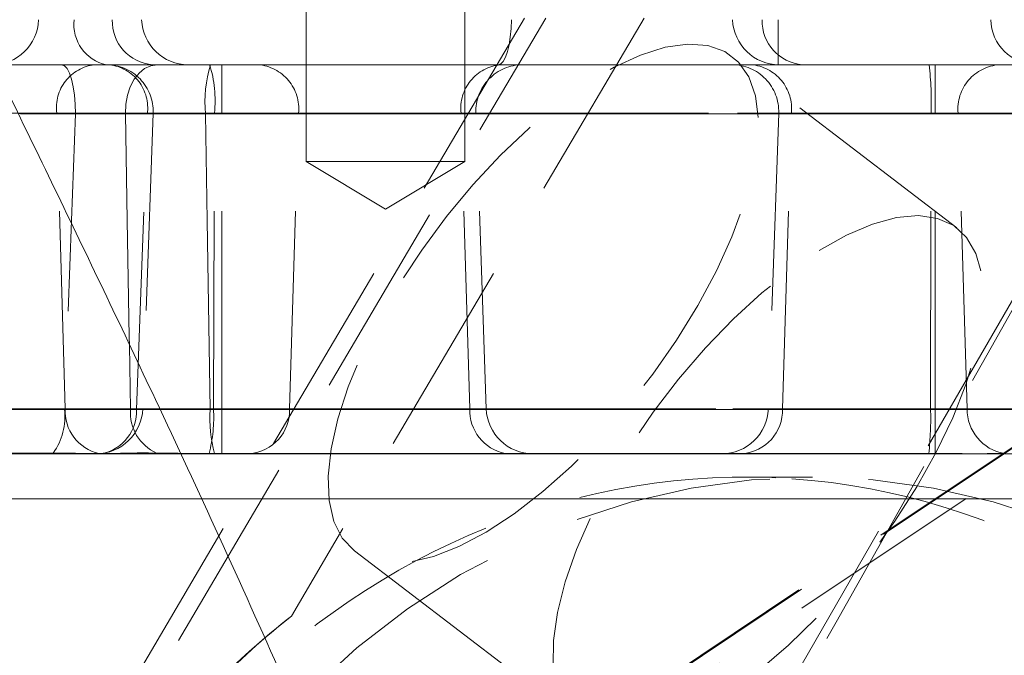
# Model space of a CAD drawing. Header units: millimetres. Extents: x 127 to 4201, y 49 to 2729.
# Tile 67 of 102: x 1306 to 1369, y 1989 to 2030. Entities that reach past the tile are written whole.
import ezdxf

# ---------------------------------------------------------------- set-up
doc = ezdxf.new("R2010")
doc.units = ezdxf.units.MM
doc.header["$LTSCALE"] = 10
doc.linetypes.add('HIDDEN', pattern=[1.905, 1.27, -0.635])

msp = doc.modelspace()

# ---------------------------------------------------------------- linework, layer by layer
at = {"color": 7, "linetype": 'HIDDEN', "lineweight": 0}
for p, q in [((1324.485, 2050.24), (1324.485, 2021.03)), ((1334.685, 2021.03), (1334.685, 2050.24)), ((1338.516, 2030.24), (1304.953, 1973.355)), ((1306.599, 1973.842), (1339.875, 2030.24)), ((1346.205, 2030.24), (1323.53, 1991.809)), ((1366.301, 2016.755), (1351.853, 2027.785)), ((1319.053, 2027.24), (1319.053, 2024.135)), ((1364.899, 2027.24), (1364.899, 2024.135)), ((1308.452, 2024.135), (1300.478, 2024.135)), ((1301.068, 2024.135), (1323.991, 2024.135)), ((1334.435, 2024.135), (1308.452, 2024.135)), ((1308.988, 2005.135), (1308.452, 2024.135)), ((1314.645, 2024.135), (1313.981, 2005.135)), ((1319.053, 2024.135), (1314.645, 2024.135)), ((1318.521, 2005.135), (1318.59, 2024.135)), ((1318.59, 2024.135), (1364.637, 2024.135)), ((1319.053, 2005.135), (1319.053, 2024.135)), ((1364.899, 2024.135), (1319.053, 2024.135)), ((1323.417, 2005.135), (1323.991, 2024.135)), ((1323.991, 2024.135), (1335.372, 2024.135)), ((1334.995, 2005.135), (1334.435, 2024.135)), ((1336.053, 2005.135), (1335.39, 2024.135)), ((1354.847, 2024.135), (1354.183, 2005.135)), ((1366.372, 2024.135), (1354.85, 2024.135)), ((1355.09, 2005.135), (1355.665, 2024.135)), ((1355.665, 2024.135), (1378.588, 2024.135)), ((1364.608, 2005.135), (1364.637, 2024.135)), ((1364.637, 2024.135), (1370.977, 2024.135)), ((1364.899, 2005.135), (1364.899, 2024.135)), ((1386.434, 2024.135), (1366.372, 2024.135)), ((1366.96, 2005.135), (1366.372, 2024.135)), ((1324.485, 2021.03), (1329.585, 2021.03)), ((1324.485, 2021.03), (1329.585, 2017.966)), ((1329.585, 2021.03), (1334.685, 2021.03)), ((1329.585, 2017.966), (1334.685, 2021.03)), ((1387.819, 2014.655), (1340.419, 1982.979)), ((1387.989, 2014.706), (1340.588, 1983.03)), ((1340.502, 1981.732), (1387.902, 2013.408)), ((1313.196, 2005.095), (1313.125, 2009.223)), ((1308.988, 2005.135), (1299.816, 2005.135)), ((1323.417, 2005.135), (1300.494, 2005.135)), ((1308.988, 2005.135), (1334.995, 2005.135)), ((1313.196, 2005.095), (1315.093, 2005.083)), ((1319.053, 2005.135), (1314, 2005.135)), ((1364.608, 2005.135), (1318.521, 2005.135)), ((1319.053, 2002.24), (1319.053, 2005.135)), ((1319.053, 2005.135), (1364.899, 2005.135)), ((1323.417, 2005.135), (1336.034, 2005.135)), ((1366.96, 2005.135), (1354.187, 2005.135)), ((1378.013, 2005.135), (1355.09, 2005.135)), ((1364.899, 2002.24), (1364.899, 2005.135)), ((1364.899, 2005.135), (1371.671, 2005.135)), ((1366.96, 2005.135), (1387.04, 2005.135)), ((1316.391, 2002.24), (1310.983, 2002.24)), ((1357.013, 2000.74), (1352.695, 2000.74)), ((1317.756, 1999.345), (1297.982, 1999.345)), ((1327.581, 1995.991), (1342.029, 1984.961))]:
    msp.add_line(p, q, dxfattribs=at)
at = {"color": 7, "linetype": 'Continuous', "lineweight": 15}
for p, q in [((1354.809, 2030.135), (1354.809, 2027.24)), ((1319.053, 2002.24), (1316.391, 2002.24)), ((1318.238, 2002.256), (1316.4, 2002.266)), ((1364.899, 2002.24), (1319.053, 2002.24)), ((1367.478, 2002.24), (1364.899, 2002.24))]:
    msp.add_line(p, q, dxfattribs=at)
at = {"color": 8, "linetype": 'Continuous', "lineweight": 15}
for p, q in [((1312.869, 2024.095), (1305.97, 2024.106)), ((1494.762, 1999.345), (1317.756, 1999.345))]:
    msp.add_line(p, q, dxfattribs=at)
at = {"color": 7, "linetype": 'HIDDEN', "lineweight": 0, "flags": 128}
for points in [[(1337.668, 2030.135), (1337.647, 2029.565), (1337.596, 2029.02), (1337.516, 2028.519), (1337.412, 2028.082), (1337.286, 2027.724), (1337.144, 2027.458), (1336.99, 2027.295), (1336.83, 2027.24)], [(1380.339, 2030.24), (1374.732, 2020.54), (1361.991, 1998.501), (1347.744, 1973.852)], [(1327.581, 1995.991), (1326.805, 1996.808), (1326.26, 1997.893), (1325.955, 1999.229), (1325.896, 2000.79), (1326.083, 2002.549), (1326.514, 2004.475), (1327.18, 2006.533), (1328.07, 2008.687), (1329.168, 2010.898), (1330.454, 2013.127), (1331.905, 2015.333), (1333.496, 2017.478), (1335.197, 2019.524), (1336.98, 2021.433), (1338.811, 2023.171), (1340.658, 2024.709), (1342.489, 2026.017), (1344.27, 2027.074), (1345.97, 2027.859), (1347.558, 2028.359), (1349.006, 2028.566), (1350.289, 2028.475), (1351.383, 2028.088), (1352.269, 2027.412), (1352.93, 2026.458), (1353.356, 2025.245), (1353.539, 2023.794), (1353.475, 2022.13), (1353.165, 2020.283), (1352.616, 2018.286), (1351.836, 2016.176), (1350.84, 2013.988), (1349.645, 2011.764), (1348.274, 2009.541), (1346.749, 2007.36), (1345.099, 2005.261), (1343.353, 2003.279), (1341.542, 2001.451), (1339.699, 1999.809), (1337.856, 1998.383), (1336.046, 1997.198), (1334.302, 1996.275), (1332.654, 1995.631), (1331.132, 1995.276), (1329.764, 1995.219), (1328.573, 1995.458), (1327.581, 1995.991)], [(1309.649, 2024.092), (1309.64, 2024.698), (1309.595, 2025.285), (1309.516, 2025.829), (1309.407, 2026.308), (1309.271, 2026.703), (1309.115, 2026.997), (1308.944, 2027.179), (1308.766, 2027.24)], [(1309.649, 2024.092), (1309.397, 2017.24), (1308.951, 2005.092)], [(1313.583, 2005.081), (1314.023, 2017.24), (1314.024, 2017.273), (1314.271, 2024.081)], [(1357.438, 2015.306), (1359.199, 2016.289), (1360.871, 2016.997), (1362.423, 2017.416), (1363.828, 2017.541), (1365.061, 2017.367), (1366.099, 2016.899), (1366.924, 2016.144), (1367.521, 2015.117), (1367.88, 2013.835), (1367.994, 2012.322), (1367.862, 2010.604), (1367.485, 2008.712), (1366.87, 2006.68), (1366.029, 2004.545), (1364.976, 2002.343), (1363.73, 2000.115), (1362.313, 1997.9), (1360.751, 1995.738), (1359.071, 1993.667), (1357.304, 1991.725), (1355.481, 1989.946), (1353.635, 1988.361), (1351.797, 1986.999), (1350.002, 1985.885), (1348.282, 1985.038), (1346.666, 1984.473), (1345.184, 1984.2), (1343.863, 1984.225), (1342.725, 1984.547), (1341.792, 1985.16), (1341.079, 1986.053), (1340.6, 1987.21), (1340.362, 1988.61), (1340.372, 1990.229), (1340.627, 1992.038), (1341.124, 1994.004), (1341.853, 1996.093), (1342.803, 1998.267), (1343.955, 2000.486), (1345.289, 2002.713), (1346.782, 2004.906), (1348.406, 2007.027), (1350.133, 2009.038), (1351.933, 2010.903), (1353.772, 2012.589), (1355.618, 2014.066), (1357.438, 2015.306)], [(1357.013, 1885.74), (1360.92, 1885.917), (1364.803, 1886.448), (1368.638, 1887.329), (1372.401, 1888.554), (1376.069, 1890.117), (1379.62, 1892.007), (1383.032, 1894.213), (1386.283, 1896.721), (1389.353, 1899.517), (1392.224, 1902.581), (1394.879, 1905.897), (1397.299, 1909.442), (1399.471, 1913.196), (1401.382, 1917.136), (1403.019, 1921.236), (1404.372, 1925.471), (1405.434, 1929.817), (1406.196, 1934.245), (1406.656, 1938.729), (1406.809, 1943.24), (1406.656, 1947.751), (1406.196, 1952.235), (1405.434, 1956.663), (1404.372, 1961.008), (1403.019, 1965.244), (1401.382, 1969.344), (1399.471, 1973.284), (1397.299, 1977.038), (1394.879, 1980.583), (1392.224, 1983.899), (1389.353, 1986.963), (1386.283, 1989.758), (1383.032, 1992.267), (1379.62, 1994.473), (1376.069, 1996.363), (1372.401, 1997.926), (1368.638, 1999.151), (1364.803, 2000.032), (1360.92, 2000.563), (1357.013, 2000.74), (1353.106, 2000.563), (1349.223, 2000.032), (1345.388, 1999.151), (1341.625, 1997.926), (1337.957, 1996.363), (1334.406, 1994.473), (1330.994, 1992.267), (1327.743, 1989.758), (1324.673, 1986.963), (1321.802, 1983.899), (1319.147, 1980.583), (1316.727, 1977.038), (1314.555, 1973.284), (1312.644, 1969.344), (1311.007, 1965.244), (1309.654, 1961.008), (1308.592, 1956.663), (1307.83, 1952.235), (1307.37, 1947.751), (1307.217, 1943.24), (1307.37, 1938.729), (1307.83, 1934.245), (1308.592, 1929.817), (1309.654, 1925.471), (1311.007, 1921.236), (1312.644, 1917.136), (1314.555, 1913.196), (1316.727, 1909.442), (1319.147, 1905.897), (1321.802, 1902.581), (1324.673, 1899.517), (1327.743, 1896.721), (1330.994, 1894.213), (1334.406, 1892.007), (1337.957, 1890.117), (1341.625, 1888.554), (1345.388, 1887.329), (1349.223, 1886.448), (1353.106, 1885.917), (1357.013, 1885.74)]]:
    msp.add_lwpolyline(points, dxfattribs=at)
at = {"color": 7, "linetype": 'Continuous', "lineweight": 15, "flags": 128}
for points in [[(1314.9, 2027.24), (1314.492, 2027.179), (1314.1, 2026.998), (1313.74, 2026.704), (1313.428, 2026.31), (1313.176, 2025.831), (1312.995, 2025.287), (1312.891, 2024.701), (1312.869, 2024.095)], [(1318.021, 2024.081), (1318.124, 2017.24), (1318.307, 2005.081)]]:
    msp.add_lwpolyline(points, dxfattribs=at)
at = {"color": 8, "linetype": 'Continuous', "lineweight": 15, "flags": 128}
msp.add_lwpolyline([(1313.125, 2009.223), (1313.116, 2009.741), (1312.987, 2017.241), (1312.869, 2024.095)], dxfattribs=at)
at = {"color": 7, "linetype": 'HIDDEN', "lineweight": 0}
for centre, radius, start, end in [((1304.288, 2030.24), 3, 270, 358), ((1312.186, 2029.817), 2.632, 173.04713, 258.18854), ((1314.828, 2030.037), 2.805, 177.99178, 265.7795), ((1316.908, 2030.24), 3, 182, 270), ((1354.882, 2030.24), 3, 182, 270), ((1356.591, 2030.037), 2.805, 177.99127, 265.78001), ((1311.212, 2024.478), 2.782, 96.93503, 187.08642), ((1311.647, 2024.24), 3, 358, 90), ((1311.504, 2024.468), 2.794, 352.04249, 82.94011), ((1310.88, 2024.922), 7.751, 354.17641, 17.40417), ((1321.168, 2024.412), 2.837, 354.39561, 85.41678), ((1337.233, 2024.439), 2.814, 95.46778, 186.18779), ((1338.388, 2024.24), 3, 90, 182), ((1351.848, 2024.24), 3, 358, 90), ((1352.842, 2024.412), 2.837, 354.39531, 85.41675), ((1346.279, 2024.928), 18.375, 357.52744, 7.22833), ((1369.219, 2024.387), 2.859, 93.79555, 185.05732), ((1304.909, 2004.641), 4.067, 324.61174, 6.36737), ((1311.798, 2004.996), 2.813, 177.16572, 256.9318), ((1310.983, 2005.24), 3, 270, 358), ((1310.786, 2004.985), 2.799, 282.79035, 1.95774), ((1316.03, 2004.879), 2.843, 175.64008, 245.9584), ((1309.745, 2004.542), 8.796, 344.93315, 3.86465), ((1320.614, 2005.037), 2.805, 274.22016, 2.00848), ((1337.831, 2005.037), 2.838, 178.00771, 258.49429), ((1339.052, 2005.24), 3, 182, 270), ((1351.185, 2005.24), 3, 270, 358), ((1352.288, 2005.037), 2.805, 274.22005, 2.00892), ((1343.65, 2004.535), 20.966, 353.75815, 1.63966), ((1369.835, 2005.089), 2.875, 179.08028, 260.20648)]:
    msp.add_arc(centre, radius, start, end, dxfattribs=at)
at = {"color": 7, "linetype": 'Continuous', "lineweight": 15}
for centre, radius, start, end in [((1371.432, 2030.194), 2.954, 181.13787, 269.19072), ((1325.923, 2024.891), 7.944, 162.80186, 185.85536), ((1326.919, 2004.51), 8.631, 176.20864, 195.14427)]:
    msp.add_arc(centre, radius, start, end, dxfattribs=at)
at = {"color": 7, "linetype": 'HIDDEN', "lineweight": 0}
msp.add_ellipse((1351.691, 1943.24), major_axis=(3.994, 57.396), ratio=0.864974, dxfattribs=at)
msp.add_ellipse((1351.691, 1943.24), major_axis=(4.098, 58.893), ratio=0.864974, start_param=0.663883, end_param=1.685734, dxfattribs=at)
for points, knots in [([(1493.29, 2154.304), (1493.433, 2153.811), (1493.722, 2152.822), (1494.436, 2150.561), (1495.433, 2147.347), (1496.561, 2143.342), (1497.663, 2139.262), (1498.805, 2135.131), (1499.893, 2131.197), (1500.919, 2127.477), (1501.845, 2124.108), (1502.665, 2121.062), (1503.391, 2118.28), (1504.122, 2115.355), (1504.841, 2112.261), (1505.435, 2109.38), (1505.878, 2106.867), (1506.189, 2104.749), (1506.397, 2102.754), (1506.492, 2100.928), (1506.499, 2099.536), (1506.45, 2098.148), (1506.338, 2096.403), (1506.15, 2094.207), (1505.853, 2091.394), (1505.486, 2088.414), (1505.11, 2085.697), (1504.808, 2083.646), (1504.469, 2081.441), (1503.999, 2078.546), (1503.254, 2074.317), (1502.243, 2069.1), (1500.913, 2062.862), (1499.233, 2055.671), (1497.243, 2047.826), (1494.65, 2038.288), (1491.452, 2027.29), (1487.629, 2014.842), (1483.654, 2002.313), (1479.606, 1989.731), (1475.569, 1977.133), (1471.682, 1964.736), (1468.055, 1952.709), (1464.809, 1941.31), (1461.965, 1930.609), (1459.764, 1921.927), (1458.086, 1915.144), (1456.903, 1910.312), (1455.921, 1906.278), (1455.193, 1903.286), (1454.598, 1900.843), (1453.987, 1898.339), (1453.195, 1895.099), (1452.189, 1891.016), (1450.961, 1886.099), (1449.499, 1880.361), (1447.733, 1873.645), (1445.736, 1866.393), (1443.605, 1859.086), (1441.521, 1852.361), (1439.514, 1846.253), (1437.568, 1840.656), (1435.709, 1835.583), (1433.967, 1831.053), (1432.402, 1827.153), (1430.944, 1823.643), (1429.377, 1819.988), (1427.546, 1815.868), (1425.383, 1811.186), (1422.874, 1805.974), (1419.957, 1800.173), (1416.692, 1793.967), (1413.313, 1787.832), (1410.126, 1782.275), (1407.356, 1777.604), (1405.019, 1773.766), (1402.897, 1770.355), (1400.748, 1766.967), (1398.36, 1763.281), (1395.313, 1758.684), (1391.478, 1753.066), (1386.714, 1746.341), (1381.295, 1738.992), (1375.203, 1731.08), (1368.639, 1722.94), (1361.888, 1714.95), (1355.236, 1707.415), (1349.504, 1701.184), (1344.702, 1696.127), (1340.817, 1692.13), (1337.044, 1688.334), (1333.535, 1684.877), (1330.381, 1681.826), (1327.809, 1679.378), (1325.853, 1677.541), (1324.27, 1676.065), (1322.565, 1674.488), (1320.323, 1672.435), (1317.466, 1669.854), (1314.153, 1666.908), (1310.406, 1663.636), (1306.249, 1660.076), (1301.547, 1656.132), (1296.275, 1651.813), (1290.516, 1647.209), (1282.255, 1640.786), (1274.74, 1635.095), (1269.196, 1631.154), (1268.007, 1630.309)], [0, 0, 0, 0, 0.002862, 0.005748, 0.011946, 0.019196, 0.027135, 0.034719, 0.041931, 0.048769, 0.055211, 0.060099, 0.064782, 0.069609, 0.075076, 0.080579, 0.084165, 0.08766, 0.091572, 0.094539, 0.097497, 0.100185, 0.102554, 0.106224, 0.111011, 0.116625, 0.12128, 0.124712, 0.126954, 0.132609, 0.140011, 0.149171, 0.160106, 0.172832, 0.18695, 0.201236, 0.222718, 0.244353, 0.266102, 0.287918, 0.309744, 0.331446, 0.352057, 0.37177, 0.390028, 0.406878, 0.416162, 0.424666, 0.431537, 0.43674, 0.439927, 0.443978, 0.449472, 0.456399, 0.464746, 0.474498, 0.485641, 0.499037, 0.511635, 0.523217, 0.533803, 0.543415, 0.552564, 0.560651, 0.56769, 0.573718, 0.580189, 0.587941, 0.596447, 0.606131, 0.617013, 0.629113, 0.641489, 0.65246, 0.661701, 0.66918, 0.675371, 0.682065, 0.689427, 0.69748, 0.709778, 0.723522, 0.738734, 0.75544, 0.773428, 0.790957, 0.807668, 0.823551, 0.833105, 0.842327, 0.851212, 0.859627, 0.866708, 0.872922, 0.877188, 0.879975, 0.883608, 0.888655, 0.894986, 0.902619, 0.910552, 0.91956, 0.929666, 0.940894, 0.953273, 0.966164, 0.992744, 1, 1, 1, 1]), ([(1179.117, 1459.466), (1187.831, 1463.864), (1205.115, 1472.587), (1230.637, 1486.046), (1255.52, 1499.682), (1279.685, 1513.548), (1301.443, 1526.681), (1320.868, 1539.012), (1338.07, 1550.465), (1354.673, 1562.106), (1370.643, 1573.946), (1385.947, 1585.995), (1400.548, 1598.264), (1414.413, 1610.766), (1427.506, 1623.51), (1439.793, 1636.507), (1451.167, 1649.689), (1461.614, 1663.061), (1471.12, 1676.631), (1479.883, 1690.477), (1488.622, 1705.586), (1497.364, 1722.028), (1506.234, 1739.862), (1515.004, 1758.195), (1523.933, 1777.056), (1533.289, 1796.473), (1543.3, 1816.478), (1552.454, 1833.54), (1560.017, 1847.648), (1565.668, 1858.571), (1571.038, 1869.638), (1575.956, 1880.846), (1580.255, 1892.192), (1583.523, 1902.876), (1585.799, 1912.84), (1587.205, 1922.032), (1587.849, 1931.301), (1587.65, 1940.647), (1586.505, 1950.061), (1584.318, 1960.221), (1580.982, 1971.124), (1576.448, 1982.73), (1571.102, 1994.341), (1565.117, 2005.938), (1558.663, 2017.505), (1551.912, 2029.023), (1544.185, 2041.887), (1535.688, 2056.013), (1526.833, 2071.37), (1518.932, 2086.536), (1511.555, 2102.37), (1504.823, 2118.872), (1499.438, 2133.83), (1496.707, 2142.969), (1495.687, 2146.384)], [0, 0, 0, 0, 0.03005, 0.059601, 0.088617, 0.117066, 0.144932, 0.166414, 0.187538, 0.208315, 0.228764, 0.248913, 0.268799, 0.28847, 0.307984, 0.32741, 0.346829, 0.365983, 0.385319, 0.404958, 0.424998, 0.449657, 0.475072, 0.501292, 0.528348, 0.556264, 0.58507, 0.614769, 0.630238, 0.645727, 0.661141, 0.676396, 0.691421, 0.706167, 0.717546, 0.728747, 0.739796, 0.750739, 0.761645, 0.772593, 0.78609, 0.799794, 0.813716, 0.827831, 0.84209, 0.856424, 0.870752, 0.890288, 0.909436, 0.928041, 0.946143, 0.967161, 0.987728, 1, 1, 1, 1]), ([(1309.649, 2024.092), (1310.578, 2024.085), (1311.437, 2024.08), (1313.018, 2024.076), (1313.699, 2024.077), (1314.271, 2024.081)], [0, 0, 0, 0, 0.5, 0.5, 1, 1, 1, 1]), ([(1314.271, 2024.081), (1320.112, 2024.081), (1331.805, 2024.08), (1346.949, 2024.08), (1360.249, 2024.08), (1371.808, 2024.08), (1382.752, 2024.08), (1389.458, 2024.081), (1392.813, 2024.081)], [0, 0, 0, 0, 0.192488, 0.385291, 0.538569, 0.692006, 0.845923, 1, 1, 1, 1]), ([(1313.583, 2005.081), (1313.011, 2005.077), (1312.328, 2005.076), (1310.743, 2005.08), (1309.882, 2005.085), (1308.951, 2005.092)], [0, 0, 0, 0, 0.5, 0.5, 1, 1, 1, 1]), ([(1391.817, 2005.081), (1386.499, 2005.081), (1380.874, 2005.08), (1371.975, 2005.08), (1368.932, 2005.08), (1362.698, 2005.08), (1359.507, 2005.08), (1352.976, 2005.08), (1349.636, 2005.08), (1342.808, 2005.08), (1339.324, 2005.08), (1328.657, 2005.08), (1321.263, 2005.081), (1313.583, 2005.081)], [0, 0, 0, 0, 0.25, 0.25, 0.375, 0.375, 0.5, 0.5, 0.625, 0.625, 0.75, 0.75, 1, 1, 1, 1]), ([(1302.899, 2002.24), (1302.905, 2002.24), (1303.338, 2002.24), (1305.157, 2002.273), (1306.897, 2002.281), (1308.224, 2002.286)], [0, 0, 0, 0, 0.0028183, 0.2390616, 1, 1, 1, 1]), ([(1311.162, 2002.256), (1310.781, 2002.258), (1310.342, 2002.261), (1309.345, 2002.271), (1308.803, 2002.277), (1308.224, 2002.286)], [0, 0, 0, 0, 0.5, 0.5, 1, 1, 1, 1]), ([(1311.336, 2002.24), (1311.395, 2002.24), (1311.456, 2002.24), (1311.578, 2002.242), (1311.64, 2002.243), (1311.829, 2002.247), (1311.959, 2002.25), (1312.358, 2002.262), (1312.638, 2002.271), (1313.52, 2002.292), (1314.166, 2002.295), (1314.872, 2002.283)], [0, 0, 0, 0, 0.0625, 0.0625, 0.125, 0.125, 0.25, 0.25, 0.5, 0.5, 1, 1, 1, 1]), ([(1316.4, 2002.266), (1316.272, 2002.267), (1315.705, 2002.27), (1315.235, 2002.277), (1314.872, 2002.283)], [0, 0, 0, 0, 0.2263394, 1, 1, 1, 1]), ([(1369.346, 2002.256), (1369.042, 2002.254), (1368.484, 2002.25), (1367.806, 2002.24), (1367.482, 2002.24), (1367.478, 2002.24)], [0, 0, 0, 0, 0.541657, 0.994614, 1, 1, 1, 1]), ([(1323.53, 1991.809), (1321.752, 1990.412), (1320.117, 1988.904), (1317.043, 1985.673), (1315.605, 1983.951), (1313.554, 1981.203), (1312.888, 1980.26), (1311.589, 1978.318), (1310.957, 1977.32), (1309.127, 1974.276), (1307.989, 1972.169), (1306.94, 1969.984)], [0, 0, 0, 0, 0.25, 0.25, 0.5, 0.5, 0.625, 0.625, 0.75, 0.75, 1, 1, 1, 1])]:
    msp.add_open_spline(points, degree=3, knots=knots, dxfattribs=at)
at = {"color": 7, "linetype": 'Continuous', "lineweight": 15}
for points, knots in [([(1725.954, 1459.466), (1722.481, 1463.864), (1715.594, 1472.587), (1704.83, 1486.046), (1693.807, 1499.682), (1682.461, 1513.548), (1671.58, 1526.681), (1661.243, 1539.012), (1651.54, 1550.465), (1641.573, 1562.106), (1631.325, 1573.946), (1620.783, 1585.995), (1609.929, 1598.264), (1598.748, 1610.766), (1587.226, 1623.51), (1575.346, 1636.507), (1563.168, 1649.689), (1550.683, 1663.061), (1537.88, 1676.631), (1524.696, 1690.477), (1510.186, 1705.586), (1494.266, 1722.028), (1476.863, 1739.862), (1458.855, 1758.195), (1440.224, 1777.056), (1420.95, 1796.473), (1401.037, 1816.478), (1383.945, 1833.54), (1370.057, 1847.648), (1359.577, 1858.571), (1349.343, 1869.638), (1339.486, 1880.846), (1330.132, 1892.192), (1322.017, 1902.876), (1315.114, 1912.84), (1309.337, 1922.032), (1304.162, 1931.301), (1299.649, 1940.647), (1295.882, 1950.061), (1292.598, 1960.221), (1289.882, 1971.124), (1287.786, 1982.73), (1286.34, 1994.341), (1285.404, 2005.938), (1284.841, 2017.505), (1284.516, 2029.023), (1284.265, 2041.887), (1283.934, 2056.013), (1283.165, 2071.37), (1281.594, 2086.536), (1279.129, 2102.37), (1275.619, 2118.872), (1272.34, 2131.859), (1270.103, 2139.023), (1269.653, 2140.465)], [0, 0, 0, 0, 0.0302644, 0.0600271, 0.0892495, 0.1179021, 0.145967, 0.167603, 0.1888777, 0.209803, 0.2303979, 0.2506907, 0.2707189, 0.2905302, 0.3101835, 0.3297485, 0.3493062, 0.3685964, 0.3880706, 0.4078501, 0.4280332, 0.4528688, 0.4784654, 0.5048723, 0.5321211, 0.5602368, 0.5892486, 0.6191601, 0.6347389, 0.6503386, 0.6658633, 0.681227, 0.6963592, 0.7112108, 0.7226704, 0.7339518, 0.74508, 0.756101, 0.7670844, 0.7781106, 0.7917045, 0.8055064, 0.8195276, 0.8337438, 0.8481045, 0.8625403, 0.8769708, 0.896646, 0.9159309, 0.9346693, 0.9529008, 0.9740688, 0.9947819, 1, 1, 1, 1]), ([(1457.397, 1759.653), (1455.025, 1762.127), (1450.41, 1766.939), (1443.832, 1773.836), (1437.921, 1780.065), (1432.814, 1785.478), (1429.163, 1789.373), (1426.72, 1791.994), (1425.225, 1793.602), (1423.854, 1795.082), (1422.44, 1796.613), (1420.786, 1798.41), (1418.667, 1800.728), (1415.694, 1804.007), (1412.304, 1807.794), (1408.83, 1811.743), (1405.766, 1815.284), (1402.613, 1818.989), (1399.364, 1822.892), (1396.045, 1826.982), (1392.782, 1831.121), (1389.495, 1835.432), (1386.103, 1840.059), (1381.429, 1846.734), (1375.936, 1855.242), (1370.141, 1865.397), (1365.213, 1875.172), (1360.979, 1884.637), (1357.439, 1893.486), (1354.112, 1902.529), (1350.961, 1911.742), (1348.416, 1919.539), (1346.744, 1924.693), (1345.749, 1927.758), (1344.669, 1931.07), (1343.397, 1934.94), (1341.9, 1939.419), (1339.832, 1945.461), (1337.233, 1952.735), (1334.162, 1960.901), (1330.765, 1969.514), (1327.055, 1978.477), (1322.993, 1987.842), (1318.927, 1996.868), (1314.125, 2007.203), (1308.529, 2018.89), (1302.111, 2032.033), (1297.03, 2042.46), (1293.42, 2050.099), (1291.213, 2054.899), (1289.033, 2059.833), (1287.204, 2064.261), (1285.812, 2067.966), (1284.826, 2070.823), (1284.012, 2073.461), (1283.297, 2076.075), (1282.634, 2078.759), (1282.047, 2081.917), (1281.792, 2083.945), (1281.655, 2085.032)], [0, 0, 0, 0, 0.026681, 0.051903, 0.074234, 0.093603, 0.109963, 0.11596, 0.121717, 0.127278, 0.131889, 0.138514, 0.147147, 0.157528, 0.174666, 0.188901, 0.201779, 0.215076, 0.230101, 0.244651, 0.259365, 0.274525, 0.290253, 0.307491, 0.342795, 0.375123, 0.404235, 0.432536, 0.459651, 0.480306, 0.51034, 0.536803, 0.545527, 0.553245, 0.56222, 0.572842, 0.585147, 0.599183, 0.622862, 0.645755, 0.667754, 0.695714, 0.722116, 0.748084, 0.773704, 0.812022, 0.850394, 0.88911, 0.903209, 0.916683, 0.930532, 0.945253, 0.953987, 0.96132, 0.96881, 0.975399, 0.98274, 0.990744, 1, 1, 1, 1]), ([(1304.445, 2027.24), (1305.101, 2027.24), (1308.505, 2027.24), (1312.043, 2027.24), (1314.9, 2027.24)], [0, 0, 0, 0, 0.192541, 1, 1, 1, 1]), ([(1314.9, 2027.24), (1315.41, 2027.24), (1316.429, 2027.24), (1317.699, 2027.24), (1318.334, 2027.24)], [0, 0, 0, 0, 0.500009, 1, 1, 1, 1]), ([(1318.334, 2027.24), (1326.34, 2027.24), (1342.36, 2027.24), (1366.43, 2027.24), (1390.501, 2027.24), (1416.585, 2027.24), (1444.719, 2027.24), (1464.764, 2027.24), (1474.795, 2027.24)], [0, 0, 0, 0, 0.153917, 0.307994, 0.461272, 0.614709, 0.807197, 1, 1, 1, 1]), ([(1318.021, 2024.081), (1317.059, 2024.078), (1316.138, 2024.078), (1314.376, 2024.083), (1313.58, 2024.088), (1312.869, 2024.095)], [0, 0, 0, 0, 0.5, 0.5, 1, 1, 1, 1]), ([(1475.109, 2024.081), (1462.061, 2024.081), (1448.99, 2024.08), (1429.352, 2024.08), (1422.8, 2024.08), (1409.685, 2024.08), (1403.127, 2024.08), (1390.013, 2024.08), (1383.457, 2024.08), (1370.345, 2024.08), (1363.789, 2024.08), (1344.142, 2024.08), (1331.069, 2024.081), (1318.021, 2024.081)], [0, 0, 0, 0, 0.25, 0.25, 0.375, 0.375, 0.5, 0.5, 0.625, 0.625, 0.75, 0.75, 1, 1, 1, 1]), ([(1318.307, 2005.081), (1326.294, 2005.081), (1342.276, 2005.08), (1366.289, 2005.08), (1390.303, 2005.08), (1416.39, 2005.08), (1444.586, 2005.08), (1464.713, 2005.081), (1474.785, 2005.081)], [0, 0, 0, 0, 0.153535, 0.307229, 0.460136, 0.6132, 0.806442, 1, 1, 1, 1]), ([(1364.492, 2002.256), (1359.061, 2002.256), (1345.637, 2002.256), (1330.339, 2002.256), (1320.484, 2002.255), (1318.588, 2002.255)], [0, 0, 0, 0, 0.354397, 0.875803, 1, 1, 1, 1]), ([(1364.492, 2002.256), (1365.06, 2002.254), (1366.205, 2002.251), (1367.353, 2002.24), (1367.93, 2002.24), (1367.937, 2002.24)], [0, 0, 0, 0, 0.493278, 0.994612, 1, 1, 1, 1]), ([(1425.209, 2002.24), (1421.546, 2002.24), (1410.176, 2002.24), (1391.076, 2002.24), (1375.652, 2002.24), (1367.937, 2002.24)], [0, 0, 0, 0, 0.191964, 0.595788, 1, 1, 1, 1])]:
    msp.add_open_spline(points, degree=3, knots=knots, dxfattribs=at)
at = {"color": 7, "linetype": 'HIDDEN', "lineweight": 0}
for points in [[(1348.583, 1973.771), (1359.199, 1992.609), (1369.83, 2011.432), (1380.481, 2030.24)], [(1287.078, 2024.092), (1294.656, 2024.092), (1302.182, 2024.092), (1309.649, 2024.092)], [(1308.951, 2005.092), (1297.975, 2005.092), (1286.87, 2005.092), (1275.667, 2005.092)], [(1295.433, 2005.124), (1301.194, 2005.114), (1307.117, 2005.105), (1313.196, 2005.095)], [(1311.336, 2002.24), (1306.794, 2002.24), (1302.341, 2002.24), (1297.982, 2002.24)], [(1311.406, 2002.255), (1311.326, 2002.255), (1311.245, 2002.256), (1311.162, 2002.256)], [(1337.265, 2002.256), (1329.038, 2002.256), (1320.413, 2002.256), (1311.406, 2002.255)]]:
    msp.add_open_spline(points, degree=3, dxfattribs=at)
at = {"color": 8, "linetype": 'Continuous', "lineweight": 15}
msp.add_open_spline([(1315.093, 2005.083), (1315.249, 2005.082), (1316.187, 2005.075), (1317.344, 2005.078), (1318.307, 2005.081)], degree=3, knots=[0, 0, 0, 0, 0.166938, 1, 1, 1, 1], dxfattribs=at)
at = {"color": 7, "linetype": 'Continuous', "lineweight": 15}
msp.add_open_spline([(1318.238, 2002.256), (1318.355, 2002.256), (1318.471, 2002.255), (1318.588, 2002.255)], degree=3, dxfattribs=at)

doc.saveas('drawing.dxf')
